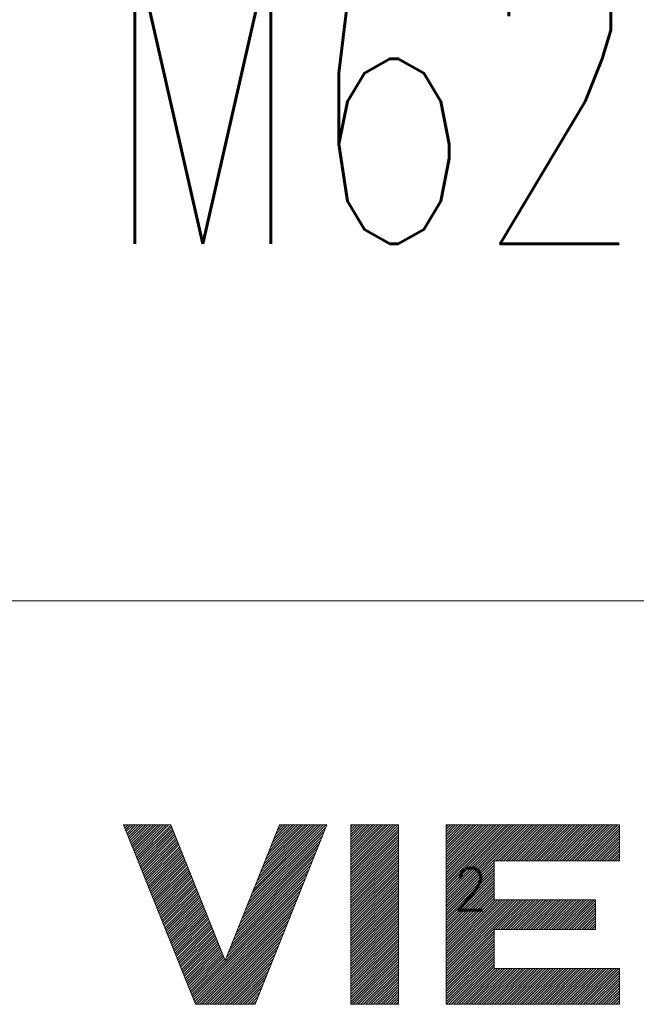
# Model space of a CAD drawing. Header units: millimetres. Extents: x 0 to 1189, y 0 to 841.
# Tile 14 of 26: x 1039 to 1050, y 20 to 37. Entities that reach past the tile are written whole.
import ezdxf

# ---------------------------------------------------------------- set-up
doc = ezdxf.new("R2010")
doc.units = ezdxf.units.MM
doc.layers.get('0').update_dxf_attribs({"linetype": 'CONTINUOUS'})
doc.layers.add('220', color=7, linetype='CONTINUOUS', true_color=0xffffff)
doc.styles.add('ideas_simplex', font='simplex.shx')
doc.styles.add('latin_extended', font='simplex.shx')

# ---------------------------------------------------------------- blocks, each defined once
blk = doc.blocks.new('HATCH1')
at = {"color": 1, "linetype": 'Continuous', "lineweight": 13}
for p, q in [((1040.972, 23.148), (1040.993, 23.17)), ((1040.984, 23.118), (1041.036, 23.17)), ((1040.996, 23.088), (1041.078, 23.17)), ((1041.008, 23.058), (1041.12, 23.17)), ((1041.02, 23.027), (1041.163, 23.17)), ((1041.032, 22.997), (1041.205, 23.17)), ((1041.044, 22.967), (1041.248, 23.17)), ((1041.056, 22.936), (1041.29, 23.17)), ((1041.069, 22.906), (1041.333, 23.17)), ((1041.081, 22.876), (1041.375, 23.17)), ((1041.093, 22.845), (1041.417, 23.17)), ((1041.105, 22.815), (1041.46, 23.17)), ((1041.117, 22.785), (1041.502, 23.17)), ((1041.129, 22.754), (1041.545, 23.17)), ((1041.141, 22.724), (1041.587, 23.17)), ((1041.153, 22.694), (1041.63, 23.17)), ((1041.166, 22.664), (1041.672, 23.17)), ((1041.178, 22.633), (1041.714, 23.17)), ((1041.19, 22.603), (1041.756, 23.169)), ((1041.202, 22.573), (1041.768, 23.139)), ((1041.214, 22.542), (1041.78, 23.108)), ((1041.226, 22.512), (1041.792, 23.078)), ((1043.026, 21.809), (1044.347, 23.13)), ((1043.055, 21.88), (1044.345, 23.17)), ((1043.083, 21.951), (1044.302, 23.17)), ((1043.111, 22.021), (1044.26, 23.17)), ((1043.14, 22.092), (1044.218, 23.17)), ((1043.168, 22.163), (1044.175, 23.17)), ((1043.196, 22.233), (1044.133, 23.17)), ((1043.224, 22.304), (1044.09, 23.17)), ((1043.253, 22.375), (1044.048, 23.17)), ((1043.281, 22.446), (1044.005, 23.17)), ((1043.309, 22.516), (1043.963, 23.17)), ((1043.338, 22.587), (1043.921, 23.17)), ((1043.366, 22.658), (1043.878, 23.17)), ((1043.394, 22.728), (1043.836, 23.17)), ((1043.422, 22.799), (1043.793, 23.17)), ((1043.451, 22.87), (1043.751, 23.17)), ((1043.479, 22.94), (1043.708, 23.17)), ((1043.507, 23.011), (1043.666, 23.17)), ((1043.536, 23.082), (1043.624, 23.17)), ((1043.564, 23.153), (1043.581, 23.17)), ((1041.238, 22.482), (1041.804, 23.048)), ((1041.25, 22.451), (1041.816, 23.017)), ((1041.263, 22.421), (1041.828, 22.987)), ((1041.275, 22.391), (1041.841, 22.957)), ((1041.287, 22.361), (1041.853, 22.926)), ((1041.299, 22.33), (1041.865, 22.896)), ((1042.942, 21.597), (1044.262, 22.917)), ((1042.97, 21.668), (1044.29, 22.988)), ((1042.998, 21.738), (1044.319, 23.059)), ((1041.311, 22.3), (1041.877, 22.866)), ((1041.323, 22.27), (1041.889, 22.836)), ((1041.335, 22.239), (1041.901, 22.805)), ((1041.347, 22.209), (1041.913, 22.775)), ((1041.36, 22.179), (1041.925, 22.745)), ((1042.885, 21.456), (1044.205, 22.776)), ((1042.913, 21.526), (1044.234, 22.847)), ((1041.372, 22.148), (1041.938, 22.714)), ((1041.384, 22.118), (1041.95, 22.684)), ((1041.396, 22.088), (1041.962, 22.654)), ((1041.408, 22.057), (1041.974, 22.623)), ((1041.42, 22.027), (1041.986, 22.593)), ((1042.828, 21.314), (1044.149, 22.635)), ((1042.857, 21.385), (1044.177, 22.705)), ((1041.432, 21.997), (1041.998, 22.563)), ((1041.444, 21.967), (1042.01, 22.532)), ((1041.456, 21.936), (1042.022, 22.502)), ((1041.469, 21.906), (1042.035, 22.472)), ((1041.481, 21.876), (1042.047, 22.442)), ((1041.493, 21.845), (1042.059, 22.411)), ((1042.744, 21.102), (1044.064, 22.422)), ((1042.772, 21.173), (1044.092, 22.493)), ((1042.8, 21.243), (1044.121, 22.564)), ((1041.505, 21.815), (1042.071, 22.381)), ((1041.517, 21.785), (1042.083, 22.351)), ((1041.529, 21.754), (1042.095, 22.32)), ((1041.541, 21.724), (1042.107, 22.29)), ((1041.553, 21.694), (1042.119, 22.26)), ((1042.687, 20.961), (1044.007, 22.281)), ((1042.715, 21.031), (1044.036, 22.352)), ((1041.566, 21.664), (1042.131, 22.229)), ((1041.578, 21.633), (1042.144, 22.199)), ((1041.59, 21.603), (1042.156, 22.169)), ((1041.602, 21.573), (1042.168, 22.139)), ((1041.614, 21.542), (1042.18, 22.108)), ((1041.626, 21.512), (1042.192, 22.078)), ((1042.099, 20.33), (1043.979, 22.21)), ((1042.111, 20.3), (1043.951, 22.14)), ((1041.638, 21.482), (1042.204, 22.048)), ((1041.65, 21.451), (1042.216, 22.017)), ((1041.663, 21.421), (1042.228, 21.987)), ((1041.675, 21.391), (1042.241, 21.957)), ((1041.687, 21.36), (1042.253, 21.926)), ((1042.123, 20.27), (1043.923, 22.069)), ((1042.135, 20.239), (1043.894, 21.998)), ((1042.147, 20.209), (1043.866, 21.927)), ((1041.699, 21.33), (1042.265, 21.896)), ((1041.711, 21.3), (1042.277, 21.866)), ((1041.723, 21.27), (1042.289, 21.835)), ((1041.735, 21.239), (1042.301, 21.805)), ((1041.747, 21.209), (1042.313, 21.775)), ((1041.76, 21.179), (1042.325, 21.745)), ((1042.16, 20.179), (1043.838, 21.857)), ((1042.193, 20.17), (1043.809, 21.786)), ((1041.772, 21.148), (1042.338, 21.714)), ((1041.784, 21.118), (1042.35, 21.684)), ((1041.796, 21.088), (1042.362, 21.654)), ((1041.808, 21.057), (1042.374, 21.623)), ((1041.82, 21.027), (1042.386, 21.593)), ((1042.236, 20.17), (1043.781, 21.715)), ((1042.278, 20.17), (1043.753, 21.645)), ((1041.832, 20.997), (1042.398, 21.563)), ((1041.844, 20.967), (1042.41, 21.532)), ((1041.857, 20.936), (1042.422, 21.502)), ((1041.869, 20.906), (1042.435, 21.472)), ((1041.881, 20.876), (1042.447, 21.442)), ((1042.321, 20.17), (1043.725, 21.574)), ((1042.363, 20.17), (1043.696, 21.503)), ((1042.405, 20.17), (1043.668, 21.433)), ((1041.893, 20.845), (1042.459, 21.411)), ((1041.905, 20.815), (1042.471, 21.381)), ((1041.917, 20.785), (1042.483, 21.351)), ((1041.929, 20.754), (1042.495, 21.32)), ((1041.941, 20.724), (1042.507, 21.29)), ((1041.953, 20.694), (1042.519, 21.26)), ((1042.448, 20.17), (1043.64, 21.362)), ((1042.49, 20.17), (1043.611, 21.291)), ((1041.966, 20.663), (1042.532, 21.229)), ((1041.978, 20.633), (1042.544, 21.199)), ((1041.99, 20.603), (1042.556, 21.169)), ((1042.002, 20.573), (1042.568, 21.138)), ((1042.014, 20.542), (1042.58, 21.108)), ((1042.533, 20.17), (1043.583, 21.22)), ((1042.575, 20.17), (1043.555, 21.15)), ((1042.026, 20.512), (1042.592, 21.078)), ((1042.038, 20.482), (1042.604, 21.048)), ((1042.05, 20.451), (1042.616, 21.017)), ((1042.063, 20.421), (1042.628, 20.987)), ((1042.075, 20.391), (1042.641, 20.957)), ((1042.087, 20.36), (1042.653, 20.926)), ((1042.618, 20.17), (1043.527, 21.079)), ((1042.66, 20.17), (1043.498, 21.008)), ((1042.702, 20.17), (1043.47, 20.938)), ((1042.745, 20.17), (1043.442, 20.867)), ((1042.787, 20.17), (1043.413, 20.796)), ((1042.83, 20.17), (1043.385, 20.725)), ((1042.872, 20.17), (1043.357, 20.655)), ((1042.915, 20.17), (1043.329, 20.584)), ((1042.957, 20.17), (1043.3, 20.513)), ((1042.999, 20.17), (1043.272, 20.443)), ((1043.042, 20.17), (1043.244, 20.372)), ((1043.084, 20.17), (1043.215, 20.301)), ((1043.127, 20.17), (1043.187, 20.23))]:
    blk.add_line(p, q, dxfattribs=at)
blk = doc.blocks.new('HATCH3')
at = {"color": 1, "linetype": 'Continuous', "lineweight": 13}
for p, q in [((1044.763, 23.14), (1044.793, 23.17)), ((1044.763, 23.097), (1044.836, 23.17)), ((1044.763, 23.055), (1044.878, 23.17)), ((1044.763, 23.013), (1044.92, 23.17)), ((1044.763, 22.97), (1044.963, 23.17)), ((1044.763, 22.928), (1045.005, 23.17)), ((1044.763, 22.885), (1045.048, 23.17)), ((1044.763, 22.843), (1045.09, 23.17)), ((1044.763, 22.8), (1045.133, 23.17)), ((1044.763, 22.758), (1045.175, 23.17)), ((1044.763, 22.716), (1045.217, 23.17)), ((1044.763, 22.673), (1045.26, 23.17)), ((1044.763, 22.631), (1045.302, 23.17)), ((1044.763, 22.588), (1045.345, 23.17)), ((1044.763, 22.546), (1045.387, 23.17)), ((1044.763, 22.503), (1045.43, 23.17)), ((1044.763, 22.461), (1045.472, 23.17)), ((1044.763, 22.419), (1045.514, 23.17)), ((1044.763, 22.376), (1045.557, 23.17)), ((1044.763, 22.334), (1045.563, 23.134)), ((1044.763, 22.291), (1045.563, 23.091)), ((1044.763, 22.249), (1045.563, 23.049)), ((1044.763, 22.206), (1045.563, 23.006)), ((1044.763, 22.164), (1045.563, 22.964)), ((1044.763, 22.122), (1045.563, 22.922)), ((1044.763, 22.079), (1045.563, 22.879)), ((1044.763, 22.037), (1045.563, 22.837)), ((1044.763, 21.994), (1045.563, 22.794)), ((1044.763, 21.952), (1045.563, 22.752)), ((1044.763, 21.909), (1045.563, 22.709)), ((1044.763, 21.867), (1045.563, 22.667)), ((1044.763, 21.825), (1045.563, 22.625)), ((1044.763, 21.782), (1045.563, 22.582)), ((1044.763, 21.74), (1045.563, 22.54)), ((1044.763, 21.697), (1045.563, 22.497)), ((1044.763, 21.655), (1045.563, 22.455)), ((1044.763, 21.612), (1045.563, 22.412)), ((1044.763, 21.57), (1045.563, 22.37)), ((1044.763, 21.528), (1045.563, 22.328)), ((1044.763, 21.485), (1045.563, 22.285)), ((1044.763, 21.443), (1045.563, 22.243)), ((1044.763, 21.4), (1045.563, 22.2)), ((1044.763, 21.358), (1045.563, 22.158)), ((1044.763, 21.316), (1045.563, 22.116)), ((1044.763, 21.273), (1045.563, 22.073)), ((1044.763, 21.231), (1045.563, 22.031)), ((1044.763, 21.188), (1045.563, 21.988)), ((1044.763, 21.146), (1045.563, 21.946)), ((1044.763, 21.103), (1045.563, 21.903)), ((1044.763, 21.061), (1045.563, 21.861)), ((1044.763, 21.019), (1045.563, 21.819)), ((1044.763, 20.976), (1045.563, 21.776)), ((1044.763, 20.934), (1045.563, 21.734)), ((1044.763, 20.891), (1045.563, 21.691)), ((1044.763, 20.849), (1045.563, 21.649)), ((1044.763, 20.806), (1045.563, 21.606)), ((1044.763, 20.764), (1045.563, 21.564)), ((1044.763, 20.722), (1045.563, 21.522)), ((1044.763, 20.679), (1045.563, 21.479)), ((1044.763, 20.637), (1045.563, 21.437)), ((1044.763, 20.594), (1045.563, 21.394)), ((1044.763, 20.552), (1045.563, 21.352)), ((1044.763, 20.509), (1045.563, 21.309)), ((1044.763, 20.467), (1045.563, 21.267)), ((1044.763, 20.425), (1045.563, 21.225)), ((1044.763, 20.382), (1045.563, 21.182)), ((1044.763, 20.34), (1045.563, 21.14)), ((1044.763, 20.297), (1045.563, 21.097)), ((1044.763, 20.255), (1045.563, 21.055)), ((1044.763, 20.212), (1045.563, 21.012)), ((1044.763, 20.17), (1045.563, 20.97)), ((1044.805, 20.17), (1045.563, 20.928)), ((1044.848, 20.17), (1045.563, 20.885)), ((1044.89, 20.17), (1045.563, 20.843)), ((1044.933, 20.17), (1045.563, 20.8)), ((1044.975, 20.17), (1045.563, 20.758)), ((1045.018, 20.17), (1045.563, 20.715)), ((1045.06, 20.17), (1045.563, 20.673)), ((1045.102, 20.17), (1045.563, 20.631)), ((1045.145, 20.17), (1045.563, 20.588)), ((1045.187, 20.17), (1045.563, 20.546)), ((1045.23, 20.17), (1045.563, 20.503)), ((1045.272, 20.17), (1045.563, 20.461)), ((1045.315, 20.17), (1045.563, 20.418)), ((1045.357, 20.17), (1045.563, 20.376)), ((1045.399, 20.17), (1045.563, 20.334)), ((1045.442, 20.17), (1045.563, 20.291)), ((1045.484, 20.17), (1045.563, 20.249)), ((1045.527, 20.17), (1045.563, 20.206))]:
    blk.add_line(p, q, dxfattribs=at)
blk = doc.blocks.new('HATCH5')
at = {"color": 1, "linetype": 'Continuous', "lineweight": 13}
for p, q in [((1046.363, 23.14), (1046.393, 23.17)), ((1046.363, 23.097), (1046.436, 23.17)), ((1046.363, 23.055), (1046.478, 23.17)), ((1046.363, 23.013), (1046.52, 23.17)), ((1046.363, 22.97), (1046.563, 23.17)), ((1046.363, 22.928), (1046.605, 23.17)), ((1046.363, 22.885), (1046.648, 23.17)), ((1046.363, 22.843), (1046.69, 23.17)), ((1046.363, 22.8), (1046.733, 23.17)), ((1046.363, 22.758), (1046.775, 23.17)), ((1046.363, 22.716), (1046.817, 23.17)), ((1046.363, 22.673), (1046.86, 23.17)), ((1046.363, 22.631), (1046.902, 23.17)), ((1046.363, 22.588), (1046.945, 23.17)), ((1046.363, 22.546), (1046.987, 23.17)), ((1046.363, 22.503), (1047.029, 23.17)), ((1046.363, 22.461), (1047.072, 23.17)), ((1046.363, 22.419), (1047.114, 23.17)), ((1046.363, 22.376), (1047.157, 23.17)), ((1046.363, 22.334), (1047.199, 23.17)), ((1046.363, 22.291), (1047.242, 23.17)), ((1046.363, 22.249), (1047.284, 23.17)), ((1046.363, 22.206), (1047.326, 23.17)), ((1046.363, 22.164), (1047.369, 23.17)), ((1046.363, 22.122), (1047.411, 23.17)), ((1046.363, 22.079), (1047.454, 23.17)), ((1046.363, 22.037), (1047.496, 23.17)), ((1046.363, 21.994), (1047.539, 23.17)), ((1046.363, 21.952), (1047.581, 23.17)), ((1046.363, 21.909), (1047.623, 23.17)), ((1046.363, 21.867), (1047.666, 23.17)), ((1046.363, 21.825), (1047.708, 23.17)), ((1046.363, 21.782), (1047.751, 23.17)), ((1047.193, 22.57), (1047.793, 23.17)), ((1047.236, 22.57), (1047.836, 23.17)), ((1047.278, 22.57), (1047.878, 23.17)), ((1047.32, 22.57), (1047.92, 23.17)), ((1047.363, 22.57), (1047.963, 23.17)), ((1047.405, 22.57), (1048.005, 23.17)), ((1047.448, 22.57), (1048.048, 23.17)), ((1047.49, 22.57), (1048.09, 23.17)), ((1047.533, 22.57), (1048.133, 23.17)), ((1047.575, 22.57), (1048.175, 23.17)), ((1047.617, 22.57), (1048.217, 23.17)), ((1047.66, 22.57), (1048.26, 23.17)), ((1047.702, 22.57), (1048.302, 23.17)), ((1047.745, 22.57), (1048.345, 23.17)), ((1047.787, 22.57), (1048.387, 23.17)), ((1047.83, 22.57), (1048.43, 23.17)), ((1047.872, 22.57), (1048.472, 23.17)), ((1047.914, 22.57), (1048.514, 23.17)), ((1047.957, 22.57), (1048.557, 23.17)), ((1047.999, 22.57), (1048.599, 23.17)), ((1048.042, 22.57), (1048.642, 23.17)), ((1048.084, 22.57), (1048.684, 23.17)), ((1048.127, 22.57), (1048.727, 23.17)), ((1048.169, 22.57), (1048.769, 23.17)), ((1048.211, 22.57), (1048.811, 23.17)), ((1048.254, 22.57), (1048.854, 23.17)), ((1048.296, 22.57), (1048.896, 23.17)), ((1048.339, 22.57), (1048.939, 23.17)), ((1048.381, 22.57), (1048.981, 23.17)), ((1048.424, 22.57), (1049.024, 23.17)), ((1048.466, 22.57), (1049.066, 23.17)), ((1048.508, 22.57), (1049.108, 23.17)), ((1048.551, 22.57), (1049.151, 23.17)), ((1048.593, 22.57), (1049.193, 23.17)), ((1048.636, 22.57), (1049.236, 23.17)), ((1048.678, 22.57), (1049.263, 23.155)), ((1048.721, 22.57), (1049.263, 23.112)), ((1048.763, 22.57), (1049.263, 23.07)), ((1048.805, 22.57), (1049.263, 23.028)), ((1048.848, 22.57), (1049.263, 22.985)), ((1048.89, 22.57), (1049.263, 22.943)), ((1048.933, 22.57), (1049.263, 22.9)), ((1048.975, 22.57), (1049.263, 22.858)), ((1049.018, 22.57), (1049.263, 22.815)), ((1049.06, 22.57), (1049.263, 22.773)), ((1049.102, 22.57), (1049.263, 22.731)), ((1049.145, 22.57), (1049.263, 22.688)), ((1049.187, 22.57), (1049.263, 22.646)), ((1049.23, 22.57), (1049.263, 22.603)), ((1046.363, 21.74), (1047.163, 22.54)), ((1046.363, 21.697), (1047.163, 22.497)), ((1046.363, 21.655), (1047.163, 22.455)), ((1046.363, 21.612), (1047.163, 22.412)), ((1046.363, 21.57), (1047.163, 22.37)), ((1046.363, 21.528), (1047.163, 22.328)), ((1046.363, 21.485), (1047.163, 22.285)), ((1046.363, 21.443), (1047.163, 22.243)), ((1046.363, 21.4), (1047.163, 22.2)), ((1046.363, 21.358), (1047.163, 22.158)), ((1046.363, 21.316), (1047.163, 22.116)), ((1046.363, 21.273), (1047.163, 22.073)), ((1046.363, 21.231), (1047.163, 22.031)), ((1046.363, 21.188), (1047.163, 21.988)), ((1046.363, 21.146), (1047.163, 21.946)), ((1046.363, 21.103), (1047.18, 21.92)), ((1046.363, 21.061), (1047.222, 21.92)), ((1046.363, 21.019), (1047.264, 21.92)), ((1046.363, 20.976), (1047.307, 21.92)), ((1046.363, 20.934), (1047.349, 21.92)), ((1046.363, 20.891), (1047.392, 21.92)), ((1046.363, 20.849), (1047.434, 21.92)), ((1046.363, 20.806), (1047.477, 21.92)), ((1046.363, 20.764), (1047.519, 21.92)), ((1046.363, 20.722), (1047.561, 21.92)), ((1046.363, 20.679), (1047.604, 21.92)), ((1046.363, 20.637), (1047.646, 21.92)), ((1047.189, 21.42), (1047.689, 21.92)), ((1047.231, 21.42), (1047.731, 21.92)), ((1047.274, 21.42), (1047.774, 21.92)), ((1047.316, 21.42), (1047.816, 21.92)), ((1047.358, 21.42), (1047.858, 21.92)), ((1047.401, 21.42), (1047.901, 21.92)), ((1047.443, 21.42), (1047.943, 21.92)), ((1047.486, 21.42), (1047.986, 21.92)), ((1047.528, 21.42), (1048.028, 21.92)), ((1047.571, 21.42), (1048.071, 21.92)), ((1047.613, 21.42), (1048.113, 21.92)), ((1047.655, 21.42), (1048.155, 21.92)), ((1047.698, 21.42), (1048.198, 21.92)), ((1047.74, 21.42), (1048.24, 21.92)), ((1047.783, 21.42), (1048.283, 21.92)), ((1047.825, 21.42), (1048.325, 21.92)), ((1047.868, 21.42), (1048.368, 21.92)), ((1047.91, 21.42), (1048.41, 21.92)), ((1047.952, 21.42), (1048.452, 21.92)), ((1047.995, 21.42), (1048.495, 21.92)), ((1048.037, 21.42), (1048.537, 21.92)), ((1048.08, 21.42), (1048.58, 21.92)), ((1048.122, 21.42), (1048.622, 21.92)), ((1048.164, 21.42), (1048.664, 21.92)), ((1048.207, 21.42), (1048.707, 21.92)), ((1048.249, 21.42), (1048.749, 21.92)), ((1048.292, 21.42), (1048.792, 21.92)), ((1048.334, 21.42), (1048.834, 21.92)), ((1048.377, 21.42), (1048.863, 21.906)), ((1048.419, 21.42), (1048.863, 21.864)), ((1048.461, 21.42), (1048.863, 21.821)), ((1048.504, 21.42), (1048.863, 21.779)), ((1048.546, 21.42), (1048.863, 21.737)), ((1048.589, 21.42), (1048.863, 21.694)), ((1048.631, 21.42), (1048.863, 21.652)), ((1048.674, 21.42), (1048.863, 21.609)), ((1048.716, 21.42), (1048.863, 21.567)), ((1048.758, 21.42), (1048.863, 21.524)), ((1048.801, 21.42), (1048.863, 21.482)), ((1048.843, 21.42), (1048.863, 21.44)), ((1046.363, 20.594), (1047.163, 21.394)), ((1046.363, 20.552), (1047.163, 21.352)), ((1046.363, 20.509), (1047.163, 21.309)), ((1046.363, 20.467), (1047.163, 21.267)), ((1046.363, 20.425), (1047.163, 21.225)), ((1046.363, 20.382), (1047.163, 21.182)), ((1046.363, 20.34), (1047.163, 21.14)), ((1046.363, 20.297), (1047.163, 21.097)), ((1046.363, 20.255), (1047.163, 21.055)), ((1046.363, 20.212), (1047.163, 21.012)), ((1046.363, 20.17), (1047.163, 20.97)), ((1046.405, 20.17), (1047.163, 20.928)), ((1046.448, 20.17), (1047.163, 20.885)), ((1046.49, 20.17), (1047.163, 20.843)), ((1046.533, 20.17), (1047.163, 20.8)), ((1046.575, 20.17), (1047.175, 20.77)), ((1046.618, 20.17), (1047.218, 20.77)), ((1046.66, 20.17), (1047.26, 20.77)), ((1046.702, 20.17), (1047.302, 20.77)), ((1046.745, 20.17), (1047.345, 20.77)), ((1046.787, 20.17), (1047.387, 20.77)), ((1046.83, 20.17), (1047.43, 20.77)), ((1046.872, 20.17), (1047.472, 20.77)), ((1046.914, 20.17), (1047.514, 20.77)), ((1046.957, 20.17), (1047.557, 20.77)), ((1046.999, 20.17), (1047.599, 20.77)), ((1047.042, 20.17), (1047.642, 20.77)), ((1047.084, 20.17), (1047.684, 20.77)), ((1047.127, 20.17), (1047.727, 20.77)), ((1047.169, 20.17), (1047.769, 20.77)), ((1047.211, 20.17), (1047.811, 20.77)), ((1047.254, 20.17), (1047.854, 20.77)), ((1047.296, 20.17), (1047.896, 20.77)), ((1047.339, 20.17), (1047.939, 20.77)), ((1047.381, 20.17), (1047.981, 20.77)), ((1047.424, 20.17), (1048.024, 20.77)), ((1047.466, 20.17), (1048.066, 20.77)), ((1047.508, 20.17), (1048.108, 20.77)), ((1047.551, 20.17), (1048.151, 20.77)), ((1047.593, 20.17), (1048.193, 20.77)), ((1047.636, 20.17), (1048.236, 20.77)), ((1047.678, 20.17), (1048.278, 20.77)), ((1047.721, 20.17), (1048.321, 20.77)), ((1047.763, 20.17), (1048.363, 20.77)), ((1047.805, 20.17), (1048.405, 20.77)), ((1047.848, 20.17), (1048.448, 20.77)), ((1047.89, 20.17), (1048.49, 20.77)), ((1047.933, 20.17), (1048.533, 20.77)), ((1047.975, 20.17), (1048.575, 20.77)), ((1048.018, 20.17), (1048.618, 20.77)), ((1048.06, 20.17), (1048.66, 20.77)), ((1048.102, 20.17), (1048.702, 20.77)), ((1048.145, 20.17), (1048.745, 20.77)), ((1048.187, 20.17), (1048.787, 20.77)), ((1048.23, 20.17), (1048.83, 20.77)), ((1048.272, 20.17), (1048.872, 20.77)), ((1048.315, 20.17), (1048.915, 20.77)), ((1048.357, 20.17), (1048.957, 20.77)), ((1048.399, 20.17), (1048.999, 20.77)), ((1048.442, 20.17), (1049.042, 20.77)), ((1048.484, 20.17), (1049.084, 20.77)), ((1048.527, 20.17), (1049.127, 20.77)), ((1048.569, 20.17), (1049.169, 20.77)), ((1048.612, 20.17), (1049.212, 20.77)), ((1048.654, 20.17), (1049.254, 20.77)), ((1048.696, 20.17), (1049.263, 20.737)), ((1048.739, 20.17), (1049.263, 20.694)), ((1048.781, 20.17), (1049.263, 20.652)), ((1048.824, 20.17), (1049.263, 20.609)), ((1048.866, 20.17), (1049.263, 20.567)), ((1048.909, 20.17), (1049.263, 20.524)), ((1048.951, 20.17), (1049.263, 20.482)), ((1048.993, 20.17), (1049.263, 20.44)), ((1049.036, 20.17), (1049.263, 20.397)), ((1049.078, 20.17), (1049.263, 20.355)), ((1049.121, 20.17), (1049.263, 20.312)), ((1049.163, 20.17), (1049.263, 20.27)), ((1049.206, 20.17), (1049.263, 20.227)), ((1049.248, 20.17), (1049.263, 20.185))]:
    blk.add_line(p, q, dxfattribs=at)

msp = doc.modelspace()

# ---------------------------------------------------------------- linework, layer by layer
at = {"layer": '220', "color": 150, "linetype": 'Continuous', "lineweight": 18}
msp.add_line((999, 26.92), (1179, 26.92), dxfattribs=at)
at = {"layer": '220', "color": 150, "linetype": 'Continuous', "lineweight": 13}
msp.add_line((1032.187, 26.92), (1083.2, 26.92), dxfattribs=at)
at = {"layer": '220', "color": 30, "linetype": 'Continuous', "lineweight": 18}
for p, q in [((1042.163, 20.17), (1040.963, 23.17)), ((1040.963, 23.17), (1041.755, 23.17)), ((1041.755, 23.17), (1042.663, 20.901)), ((1042.663, 20.901), (1043.571, 23.17)), ((1044.363, 23.17), (1043.163, 20.17)), ((1043.571, 23.17), (1044.363, 23.17)), ((1044.763, 23.17), (1044.763, 20.17)), ((1044.763, 23.17), (1045.563, 23.17)), ((1045.563, 23.17), (1045.563, 20.17)), ((1046.363, 23.17), (1046.363, 20.17)), ((1046.363, 23.17), (1049.263, 23.17)), ((1049.263, 23.17), (1049.263, 22.57)), ((1047.163, 22.57), (1047.163, 21.92)), ((1047.163, 22.57), (1049.263, 22.57)), ((1047.163, 21.92), (1048.863, 21.92)), ((1048.863, 21.92), (1048.863, 21.42)), ((1047.163, 21.42), (1047.163, 20.77)), ((1047.163, 21.42), (1048.863, 21.42)), ((1047.163, 20.77), (1049.263, 20.77)), ((1049.263, 20.77), (1049.263, 20.17)), ((1043.163, 20.17), (1042.163, 20.17)), ((1044.763, 20.17), (1045.563, 20.17)), ((1046.363, 20.17), (1049.263, 20.17))]:
    msp.add_line(p, q, dxfattribs=at)

# ---------------------------------------------------------------- block references
at = {"layer": '220', "color": 1, "linetype": 'Continuous', "lineweight": 13}
for name in ['HATCH1', 'HATCH3', 'HATCH5']:
    msp.add_blockref(name, (0, 0), dxfattribs=at)

# ---------------------------------------------------------------- texts
at = {"layer": '220', "color": 30, "linetype": 'Continuous', "lineweight": 25, "insert": (1040.583, 31.225), "char_height": 5, "attachment_point": 7, "line_spacing_factor": 0.963855, "style": 'latin_extended'}
msp.add_mtext('\\W0.6637;M62C0X1/M62C0X2', dxfattribs=at)
at = {"layer": '220', "color": 1, "linetype": 'Continuous', "lineweight": 18, "insert": (1046.77, 21.745), "char_height": 0.7, "attachment_point": 8, "line_spacing_factor": 1.204819, "style": 'ideas_simplex'}
msp.add_mtext('\\W0.9458;2', dxfattribs=at)

doc.saveas('drawing.dxf')
